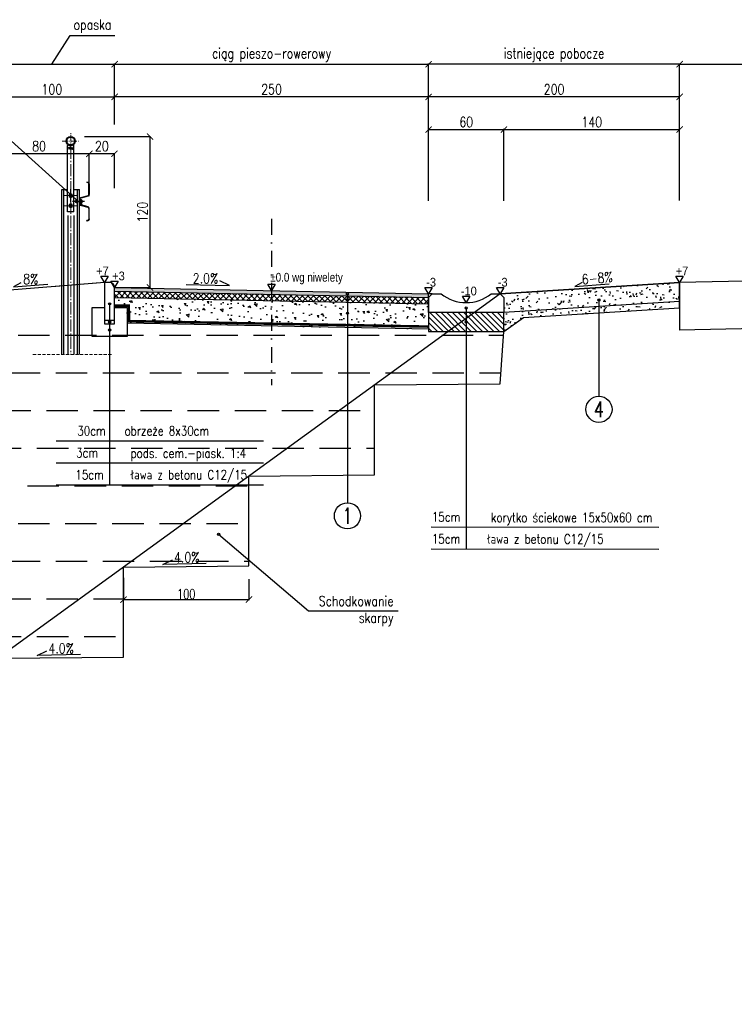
# Model space of a CAD drawing. Header units: metres. Extents: x 6562771 to 6588056, y 5578696 to 5586100.
# Tile 15 of 32: x 6571118 to 6571688, y 5580219 to 5581003. Entities that reach past the tile are written whole.
import ezdxf
from ezdxf.enums import TextEntityAlignment as Align

# ---------------------------------------------------------------- set-up
doc = ezdxf.new("R2010")
doc.units = ezdxf.units.M
for name, pattern in [('AM_DIN_G_W050', [13.75, 9.75, -1.5, 1, -1.5]), ('AM_DIN_G_W050x2', [6.875, 4.75, -0.875, 0.375, -0.875]), ('DASHDOT', [25.4, 12.7, -6.35, 0, -6.35]), ('DASHED', [0.75, 0.5, -0.25]), ('HIDDEN', [0.375, 0.25, -0.125])]:
    doc.linetypes.add(name, pattern=pattern)
for name, color, linetype in [('0_50', 3, 'Continuous'), ('pkonstr-0_25', 1, 'Continuous'), ('pkonstr-0_50', 3, 'Continuous'), ('pkonstr-0_70', 4, 'Continuous'), ('pkonstr-istn', 14, 'Continuous'), ('pkonstr-opisy', 2, 'Continuous'), ('pkonstr-wymiary', 1, 'Continuous')]:
    doc.layers.add(name, color=color, linetype=linetype)
doc.layers.add('AM_7', color=4, linetype='AM_DIN_G_W050', lineweight=15)
doc.styles.add('12mm', font='simplex.shx', dxfattribs={"width": 0.8, "height": 12})
doc.styles.add('7mm', font='simplex.shx', dxfattribs={"width": 0.75, "height": 7})
doc.styles.add('DIMTEXT', font='simplex.shx', dxfattribs={"width": 0.7})
doc.styles.add('Opisy', font='simplex.shx', dxfattribs={"width": 0.8})
doc.styles.add('STYLE1', font='arial.ttf')
doc.styles.add('wymiary', font='simplex.shx', dxfattribs={"width": 0.8})
doc.dimstyles.new('1000', dxfattribs={"dimtxt": 2, "dimasz": 1.5, "dimexe": 0.4, "dimexo": 1, "dimgap": 0.4, "dimtad": 1, "dimrnd": 0.01, "dimzin": 0, "dimdsep": 46, "dimtxsty": 'DIMTEXT', "dimblk": 'ARCHTICK', "dimcen": 0, "dimclrd": 256, "dimclre": 256, "dimclrt": 2, "dimadec": 5, "dimazin": 0, "dimtfac": 1, "dimtofl": 0, "dimtmove": 0, "dimatfit": 3, "dimfxl": 1, "dimtolj": 1, "dimtzin": 0, "dimlwd": -1, "dimlwe": -1, "dimarcsym": 0})
doc.dimstyles.new('ddd$0', dxfattribs={"dimtxt": 8, "dimasz": 5, "dimexe": 0.5, "dimexo": 1, "dimgap": 2, "dimtad": 1, "dimdec": 0, "dimzin": 0, "dimdsep": 46, "dimtxsty": 'wymiary', "dimblk": 'ARCHTICK', "dimcen": 0, "dimclrd": 256, "dimclre": 256, "dimclrt": 256, "dimadec": 0, "dimazin": 0, "dimtfac": 1, "dimtdec": 0, "dimtmove": 1, "dimatfit": 3, "dimldrblk": 'DOT', "dimfxl": 1, "dimtolj": 1, "dimtzin": 0, "dimlwd": -1, "dimlwe": -1, "dimarcsym": 0})

# ---------------------------------------------------------------- blocks, each defined once
blk = doc.blocks.new('_ArchTick')
at = {"color": 0, "linetype": 'ByBlock', "const_width": 0.15}
blk.add_lwpolyline([(-0.5, -0.5), (0.5, 0.5)], dxfattribs=at)
blk = doc.blocks.new('*D294')
at = {"layer": 'Defpoints', "color": 0, "transparency": 16777216}
for p in [(6571994.05, 5580968.4), (6571994.05, 5580967.39), (6571644.05, 5580924.39)]:
    blk.add_point(p, dxfattribs=at)
at = {"layer": 'pkonstr-wymiary', "transparency": 16777216}
for p, q in [((6571644.05, 5580925.39), (6571644.05, 5580967.89)), ((6571644.05, 5580967.39), (6571994.05, 5580967.39)), ((6571994.05, 5580967.4), (6571994.05, 5580966.89))]:
    blk.add_line(p, q, dxfattribs=at)
at = {"layer": 'pkonstr-wymiary', "transparency": 16777216, "xscale": 5, "yscale": 5, "zscale": 5, "rotation": 180}
blk.add_blockref('_ArchTick', (6571644.05, 5580967.39), dxfattribs=at)
at = {"layer": 'pkonstr-wymiary', "transparency": 16777216, "xscale": 5, "yscale": 5, "zscale": 5}
blk.add_blockref('_ArchTick', (6571994.05, 5580967.39), dxfattribs=at)
at = {"layer": 'pkonstr-wymiary', "transparency": 16777216, "insert": (6571819.05, 5580974.73), "char_height": 8, "attachment_point": 5, "style": 'wymiary'}
blk.add_mtext('\\A1;istniejąca jezdnia DK79', dxfattribs=at)
blk = doc.blocks.new('_Dot')
at = {"color": 0, "linetype": 'ByBlock', "lineweight": -2}
blk.add_line((-0.5, 0), (-1, 0), dxfattribs=at)
at = {"color": 0, "linetype": 'ByBlock', "const_width": 0.5}
blk.add_lwpolyline([(-0.25, 0, 1), (0.25, 0, 1)], format="xyb", close=True, dxfattribs=at)
blk = doc.blocks.new('*D295')
at = {"layer": 'Defpoints', "color": 0, "transparency": 16777216}
for p in [(6571444.04, 5580967.4), (6571644.04, 5580912.34), (6571444.04, 5580857.5)]:
    blk.add_point(p, dxfattribs=at)
at = {"layer": 'pkonstr-wymiary', "transparency": 16777216}
for p, q in [((6571444.04, 5580858.5), (6571444.04, 5580967.9)), ((6571644.04, 5580967.4), (6571444.04, 5580967.4)), ((6571644.04, 5580913.34), (6571644.04, 5580967.9))]:
    blk.add_line(p, q, dxfattribs=at)
at = {"layer": 'pkonstr-wymiary', "transparency": 16777216, "xscale": 5, "yscale": 5, "zscale": 5, "rotation": 180}
blk.add_blockref('_ArchTick', (6571444.04, 5580967.4), dxfattribs=at)
at = {"layer": 'pkonstr-wymiary', "transparency": 16777216, "xscale": 5, "yscale": 5, "zscale": 5}
blk.add_blockref('_ArchTick', (6571644.04, 5580967.4), dxfattribs=at)
at = {"layer": 'pkonstr-wymiary', "transparency": 16777216, "insert": (6571544.04, 5580974.74), "char_height": 8, "attachment_point": 5, "style": 'wymiary'}
blk.add_mtext('\\A1;istniejące pobocze', dxfattribs=at)
blk = doc.blocks.new('*D296')
at = {"layer": 'Defpoints', "color": 0, "transparency": 16777216}
for p in [(6571444.04, 5580967.4), (6571194.04, 5580918.39), (6571444.04, 5580877)]:
    blk.add_point(p, dxfattribs=at)
at = {"layer": 'pkonstr-wymiary', "transparency": 16777216}
for p, q in [((6571194.04, 5580919.39), (6571194.04, 5580967.9)), ((6571194.04, 5580967.4), (6571444.04, 5580967.4)), ((6571444.04, 5580878), (6571444.04, 5580967.9))]:
    blk.add_line(p, q, dxfattribs=at)
at = {"layer": 'pkonstr-wymiary', "transparency": 16777216, "xscale": 5, "yscale": 5, "zscale": 5, "rotation": 180}
blk.add_blockref('_ArchTick', (6571194.04, 5580967.4), dxfattribs=at)
at = {"layer": 'pkonstr-wymiary', "transparency": 16777216, "xscale": 5, "yscale": 5, "zscale": 5}
blk.add_blockref('_ArchTick', (6571444.04, 5580967.4), dxfattribs=at)
at = {"layer": 'pkonstr-wymiary', "transparency": 16777216, "insert": (6571319.04, 5580974.74), "char_height": 8, "attachment_point": 5, "style": 'wymiary'}
blk.add_mtext('\\A1;ciąg pieszo-rowerowy', dxfattribs=at)
blk = doc.blocks.new('*D297')
at = {"layer": 'Defpoints', "color": 0, "transparency": 16777216}
for p in [(6571194.04, 5580941.4), (6571194.04, 5580918.39), (6571444.04, 5580878.57)]:
    blk.add_point(p, dxfattribs=at)
at = {"layer": 'pkonstr-wymiary', "transparency": 16777216}
for p, q in [((6571194.04, 5580919.39), (6571194.04, 5580941.9)), ((6571444.04, 5580941.4), (6571194.04, 5580941.4)), ((6571444.04, 5580879.57), (6571444.04, 5580941.9))]:
    blk.add_line(p, q, dxfattribs=at)
at = {"layer": 'pkonstr-wymiary', "transparency": 16777216, "xscale": 5, "yscale": 5, "zscale": 5, "rotation": 180}
blk.add_blockref('_ArchTick', (6571194.04, 5580941.4), dxfattribs=at)
at = {"layer": 'pkonstr-wymiary', "transparency": 16777216, "xscale": 5, "yscale": 5, "zscale": 5}
blk.add_blockref('_ArchTick', (6571444.04, 5580941.4), dxfattribs=at)
at = {"layer": 'pkonstr-wymiary', "transparency": 16777216, "insert": (6571319.04, 5580947.4), "char_height": 8, "attachment_point": 5, "style": 'wymiary'}
blk.add_mtext('\\A1;250', dxfattribs=at)
blk = doc.blocks.new('*D298')
at = {"layer": 'Defpoints', "color": 0, "transparency": 16777216}
for p in [(6571444.04, 5580941.39), (6571444.04, 5580857.5), (6571644.05, 5580857.8)]:
    blk.add_point(p, dxfattribs=at)
at = {"layer": 'pkonstr-wymiary', "transparency": 16777216}
for p, q in [((6571444.04, 5580858.5), (6571444.04, 5580941.89)), ((6571644.05, 5580941.39), (6571444.04, 5580941.39)), ((6571644.05, 5580858.8), (6571644.05, 5580941.89))]:
    blk.add_line(p, q, dxfattribs=at)
at = {"layer": 'pkonstr-wymiary', "transparency": 16777216, "xscale": 5, "yscale": 5, "zscale": 5, "rotation": 180}
blk.add_blockref('_ArchTick', (6571444.04, 5580941.39), dxfattribs=at)
at = {"layer": 'pkonstr-wymiary', "transparency": 16777216, "xscale": 5, "yscale": 5, "zscale": 5}
blk.add_blockref('_ArchTick', (6571644.05, 5580941.39), dxfattribs=at)
at = {"layer": 'pkonstr-wymiary', "transparency": 16777216, "insert": (6571544.05, 5580947.39), "char_height": 8, "attachment_point": 5, "style": 'wymiary'}
blk.add_mtext('\\A1;200', dxfattribs=at)
blk = doc.blocks.new('*D299')
at = {"layer": 'Defpoints', "color": 0, "transparency": 16777216}
for p in [(6571194.04, 5580941.4), (6571094.04, 5580916.55), (6571194.04, 5580918.39)]:
    blk.add_point(p, dxfattribs=at)
at = {"layer": 'pkonstr-wymiary', "transparency": 16777216}
for p, q in [((6571094.04, 5580917.55), (6571094.04, 5580941.9)), ((6571094.04, 5580941.4), (6571194.04, 5580941.4)), ((6571194.04, 5580919.39), (6571194.04, 5580941.9))]:
    blk.add_line(p, q, dxfattribs=at)
at = {"layer": 'pkonstr-wymiary', "transparency": 16777216, "xscale": 5, "yscale": 5, "zscale": 5, "rotation": 180}
blk.add_blockref('_ArchTick', (6571094.04, 5580941.4), dxfattribs=at)
at = {"layer": 'pkonstr-wymiary', "transparency": 16777216, "xscale": 5, "yscale": 5, "zscale": 5}
blk.add_blockref('_ArchTick', (6571194.04, 5580941.4), dxfattribs=at)
at = {"layer": 'pkonstr-wymiary', "transparency": 16777216, "insert": (6571144.04, 5580947.4), "char_height": 8, "attachment_point": 5, "style": 'wymiary'}
blk.add_mtext('\\A1;100', dxfattribs=at)
blk = doc.blocks.new('*D300')
at = {"layer": 'Defpoints', "color": 0, "transparency": 16777216}
for p in [(6571194.04, 5580967.4), (6571094.04, 5580916.55), (6571194.04, 5580918.39)]:
    blk.add_point(p, dxfattribs=at)
at = {"layer": 'pkonstr-wymiary', "transparency": 16777216}
for p, q in [((6571144.04, 5580967.4), (6571158.72, 5580990.27)), ((6571158.72, 5580990.27), (6571194.11, 5580990.27)), ((6571094.04, 5580917.55), (6571094.04, 5580967.9)), ((6571094.04, 5580967.4), (6571194.04, 5580967.4)), ((6571194.04, 5580919.39), (6571194.04, 5580967.9))]:
    blk.add_line(p, q, dxfattribs=at)
at = {"layer": 'pkonstr-wymiary', "transparency": 16777216, "xscale": 5, "yscale": 5, "zscale": 5, "rotation": 180}
blk.add_blockref('_ArchTick', (6571094.04, 5580967.4), dxfattribs=at)
at = {"layer": 'pkonstr-wymiary', "transparency": 16777216, "xscale": 5, "yscale": 5, "zscale": 5}
blk.add_blockref('_ArchTick', (6571194.04, 5580967.4), dxfattribs=at)
at = {"layer": 'pkonstr-wymiary', "transparency": 16777216, "insert": (6571176.42, 5580997.6), "char_height": 8, "attachment_point": 5, "style": 'wymiary'}
blk.add_mtext('\\A1;opaska', dxfattribs=at)
blk = doc.blocks.new('*D303')
at = {"layer": 'Defpoints', "color": 0, "transparency": 16777216}
for p in [(6571504.04, 5580915.37), (6571444.04, 5580857.5), (6571504.04, 5580857.8)]:
    blk.add_point(p, dxfattribs=at)
at = {"layer": 'pkonstr-wymiary', "transparency": 16777216}
for p, q in [((6571444.04, 5580858.5), (6571444.04, 5580915.87)), ((6571444.04, 5580915.37), (6571504.04, 5580915.37)), ((6571504.04, 5580858.8), (6571504.04, 5580915.87))]:
    blk.add_line(p, q, dxfattribs=at)
at = {"layer": 'pkonstr-wymiary', "transparency": 16777216, "xscale": 5, "yscale": 5, "zscale": 5, "rotation": 180}
blk.add_blockref('_ArchTick', (6571444.04, 5580915.37), dxfattribs=at)
at = {"layer": 'pkonstr-wymiary', "transparency": 16777216, "xscale": 5, "yscale": 5, "zscale": 5}
blk.add_blockref('_ArchTick', (6571504.04, 5580915.37), dxfattribs=at)
at = {"layer": 'pkonstr-wymiary', "transparency": 16777216, "insert": (6571474.04, 5580921.37), "char_height": 8, "attachment_point": 5, "style": 'wymiary'}
blk.add_mtext('\\A1;60', dxfattribs=at)
blk = doc.blocks.new('*D304')
at = {"layer": 'Defpoints', "color": 0, "transparency": 16777216}
for p in [(6571644.05, 5580915.37), (6571504.04, 5580857.5), (6571644.05, 5580857.8)]:
    blk.add_point(p, dxfattribs=at)
at = {"layer": 'pkonstr-wymiary', "transparency": 16777216}
for p, q in [((6571504.04, 5580858.5), (6571504.04, 5580915.87)), ((6571504.04, 5580915.37), (6571644.05, 5580915.37)), ((6571644.05, 5580858.8), (6571644.05, 5580915.87))]:
    blk.add_line(p, q, dxfattribs=at)
at = {"layer": 'pkonstr-wymiary', "transparency": 16777216, "xscale": 5, "yscale": 5, "zscale": 5, "rotation": 180}
blk.add_blockref('_ArchTick', (6571504.04, 5580915.37), dxfattribs=at)
at = {"layer": 'pkonstr-wymiary', "transparency": 16777216, "xscale": 5, "yscale": 5, "zscale": 5}
blk.add_blockref('_ArchTick', (6571644.05, 5580915.37), dxfattribs=at)
at = {"layer": 'pkonstr-wymiary', "transparency": 16777216, "insert": (6571574.05, 5580921.37), "char_height": 8, "attachment_point": 5, "style": 'wymiary'}
blk.add_mtext('\\A1;140', dxfattribs=at)
blk = doc.blocks.new('*D307')
at = {"layer": 'Defpoints', "color": 0, "transparency": 16777216}
for p in [(6571201.04, 5580559.2), (6571301.04, 5580558.19), (6571301.04, 5580540.97)]:
    blk.add_point(p, dxfattribs=at)
at = {"layer": 'pkonstr-wymiary', "transparency": 16777216}
for p, q in [((6571201.04, 5580558.2), (6571201.04, 5580540.47)), ((6571301.04, 5580557.19), (6571301.04, 5580540.47)), ((6571201.04, 5580540.97), (6571301.04, 5580540.97))]:
    blk.add_line(p, q, dxfattribs=at)
at = {"layer": 'pkonstr-wymiary', "transparency": 16777216, "xscale": 5, "yscale": 5, "zscale": 5, "rotation": 180}
blk.add_blockref('_ArchTick', (6571201.04, 5580540.97), dxfattribs=at)
at = {"layer": 'pkonstr-wymiary', "transparency": 16777216, "xscale": 5, "yscale": 5, "zscale": 5}
blk.add_blockref('_ArchTick', (6571301.04, 5580540.97), dxfattribs=at)
at = {"layer": 'pkonstr-wymiary', "color": 1, "transparency": 16777216, "insert": (6571251.04, 5580545.37), "char_height": 8, "attachment_point": 5, "style": 'DIMTEXT'}
blk.add_mtext('\\A1;100', dxfattribs=at)
blk = doc.blocks.new('*U101', base_point=(445.5, 577))
at = {"color": 0, "linetype": 'ByBlock'}
for centre in [(437.4, 578.5), (440.1, 578.5), (442.8, 578.5), (445.5, 578.5), (448.3, 578.5), (451, 578.5), (453.7, 578.5), (456.5, 578.5), (459.2, 578.5), (461.9, 578.5), (464.6, 578.5), (467.4, 578.5)]:
    blk.add_arc(centre, 1.88, 306.94291, 53.05709, dxfattribs=at)
blk = doc.blocks.new('*U102', base_point=(438.4, 572.6))
at = {"color": 0, "linetype": 'ByBlock'}
for centre in [(436.9, 570.5), (436.9, 567.9), (437, 575.9), (436.9, 573.2)]:
    blk.add_arc(centre, 1.88, 36.19623, 142.31041, dxfattribs=at)
blk = doc.blocks.new('*U103', base_point=(468.6, 573.6))
at = {"color": 0, "linetype": 'ByBlock'}
for centre in [(470, 578.1), (470, 575.5), (470, 572.8), (470, 570.1)]:
    blk.add_arc(centre, 1.88, 216.94291, 323.05709, dxfattribs=at)
blk = doc.blocks.new('*U104', base_point=(462.7, 568.9))
at = {"color": 0, "linetype": 'ByBlock'}
for centre in [(437.4, 567.5), (440.1, 567.5), (442.8, 567.5), (445.5, 567.5), (448.3, 567.5), (451, 567.5), (453.7, 567.5), (456.5, 567.5), (459.2, 567.5), (461.9, 567.5), (464.6, 567.5), (467.4, 567.5)]:
    blk.add_arc(centre, 1.88, 306.94063, 53.05481, dxfattribs=at)
blk = doc.blocks.new('*U106', base_point=(-3685.7, 1897))
at = {"color": 0, "linetype": 'ByBlock', "lineweight": -2}
for centre, start, end in [((-3713.4, 1901.7), 273.52301, 19.63719), ((-3710.1, 1899.6), 279.59936, 25.71354), ((-3706.5, 1897.8), 285.6757, 31.78988), ((-3702.9, 1896.4), 291.75205, 37.86623), ((-3699.1, 1895.5), 297.82839, 43.94257), ((-3695.2, 1894.9), 303.90474, 50.01892), ((-3691.3, 1894.7), 309.98108, 56.09526), ((-3687.4, 1895), 316.05743, 62.17161), ((-3683.5, 1895.7), 322.13377, 68.24795), ((-3679.7, 1896.7), 328.21012, 74.3243), ((-3676.1, 1898.2), 334.28646, 80.40064), ((-3672.6, 1900.1), 340.36281, 86.47699)]:
    blk.add_arc(centre, 2.5, start, end, dxfattribs=at)
blk = doc.blocks.new('jkghjkgdh')
at = {"layer": 'AM_7', "linetype": 'AM_DIN_G_W050x2'}
for p, q in [((6566069.88, 5584441.96), (6566069.88, 5584455.32)), ((6566063.2, 5584448.64), (6566076.57, 5584448.64)), ((6566064.69, 5584405.14), (6566075.07, 5584405.14)), ((6566069.88, 5584391.95), (6566069.88, 5584402.33)), ((6566064.69, 5584397.14), (6566075.07, 5584397.14))]:
    blk.add_line(p, q, dxfattribs=at)
at = {"layer": 'AM_7'}
blk.add_line((6566069.88, 5584444.09), (6566069.88, 5584278.59), dxfattribs=at)
at = {"layer": 'AM_7', "linetype": 'HIDDEN', "ltscale": 10, "flags": 128}
blk.add_lwpolyline([(6566039.84, 5584278.59), (6566102.96, 5584278.59)], dxfattribs=at)
at = {"layer": 'pkonstr-0_50', "color": 2}
for p, q in [((6566067.94, 5584445.73), (6566067.38, 5584445.18)), ((6566067.38, 5584392.14), (6566067.38, 5584445.18)), ((6566068.38, 5584443.14), (6566068.38, 5584442.34)), ((6566070.61, 5584443.14), (6566068.38, 5584443.14)), ((6566069.15, 5584442.34), (6566068.38, 5584442.34)), ((6566069.15, 5584442.34), (6566071.38, 5584442.34)), ((6566070.61, 5584443.14), (6566071.38, 5584443.14)), ((6566071.38, 5584443.14), (6566071.38, 5584442.34)), ((6566071.83, 5584445.73), (6566072.38, 5584445.18)), ((6566072.38, 5584392.14), (6566072.38, 5584445.18)), ((6566062.88, 5584278.59), (6566062.88, 5584410.14)), ((6566062.88, 5584410.14), (6566067.38, 5584410.14)), ((6566064.38, 5584278.59), (6566064.38, 5584410.14)), ((6566069.88, 5584399.95), (6566069.88, 5584410.33)), ((6566072.38, 5584410.14), (6566076.88, 5584410.14)), ((6566075.38, 5584278.59), (6566075.38, 5584410.14)), ((6566076.88, 5584278.59), (6566076.88, 5584410.14)), ((6566082.79, 5584415.94), (6566082.68, 5584415.66)), ((6566083.79, 5584415.25), (6566082.68, 5584415.66)), ((6566083.9, 5584415.53), (6566082.79, 5584415.94)), ((6566084.38, 5584405.94), (6566084.38, 5584414.4)), ((6566084.68, 5584414.4), (6566084.68, 5584405.94)), ((6566069.88, 5584406.53), (6566068.68, 5584405.83)), ((6566068.68, 5584405.83), (6566068.68, 5584404.45)), ((6566068.68, 5584404.45), (6566069.88, 5584403.75)), ((6566071.08, 5584405.83), (6566069.88, 5584406.53)), ((6566069.88, 5584403.75), (6566071.08, 5584404.45)), ((6566071.08, 5584404.45), (6566071.08, 5584405.83)), ((6566076.88, 5584402.32), (6566076.88, 5584398.56)), ((6566077.18, 5584402.32), (6566077.18, 5584398.56)), ((6566083.69, 5584405.07), (6566077.77, 5584403.48)), ((6566083.76, 5584404.78), (6566077.85, 5584403.19)), ((6566069.88, 5584398.53), (6566068.68, 5584397.83)), ((6566068.68, 5584397.83), (6566068.68, 5584396.45)), ((6566068.68, 5584396.45), (6566069.88, 5584395.75)), ((6566071.08, 5584397.83), (6566069.88, 5584398.53)), ((6566069.88, 5584395.75), (6566071.08, 5584396.45)), ((6566071.08, 5584396.45), (6566071.08, 5584397.83)), ((6566080.77, 5584400.44), (6566071.36, 5584400.44)), ((6566073.68, 5584401.09), (6566073.8, 5584401.2)), ((6566073.68, 5584401.09), (6566073.68, 5584399.79)), ((6566074.7, 5584401.09), (6566073.68, 5584401.09)), ((6566074.7, 5584399.79), (6566073.68, 5584399.79)), ((6566073.68, 5584399.79), (6566073.8, 5584399.67)), ((6566073.8, 5584401.2), (6566073.8, 5584399.67)), ((6566074.7, 5584401.2), (6566073.8, 5584401.2)), ((6566074.7, 5584399.67), (6566073.8, 5584399.67)), ((6566074.2, 5584400.44), (6566076.98, 5584400.44)), ((6566074.85, 5584401.83), (6566074.7, 5584401.56)), ((6566074.7, 5584399.31), (6566074.7, 5584401.56)), ((6566074.85, 5584399.05), (6566074.7, 5584399.31)), ((6566074.85, 5584401.83), (6566075.38, 5584401.83)), ((6566074.85, 5584401.13), (6566075.38, 5584401.13)), ((6566074.85, 5584399.75), (6566075.38, 5584399.75)), ((6566074.85, 5584399.05), (6566075.38, 5584399.05)), ((6566076.78, 5584400.44), (6566078.18, 5584400.44)), ((6566077.68, 5584401.56), (6566077.68, 5584399.32)), ((6566077.76, 5584401.56), (6566077.68, 5584401.56)), ((6566077.76, 5584399.32), (6566077.68, 5584399.32)), ((6566077.76, 5584399.05), (6566077.76, 5584401.83)), ((6566078.58, 5584401.83), (6566077.76, 5584401.83)), ((6566078.58, 5584401.13), (6566077.76, 5584401.13)), ((6566078.58, 5584399.75), (6566077.76, 5584399.75)), ((6566078.58, 5584399.05), (6566077.76, 5584399.05)), ((6566083.69, 5584395.81), (6566077.77, 5584397.4)), ((6566083.76, 5584396.1), (6566077.85, 5584397.69)), ((6566078.58, 5584401.83), (6566078.68, 5584401.64)), ((6566078.58, 5584399.05), (6566078.68, 5584399.24)), ((6566078.68, 5584401.64), (6566078.68, 5584399.24)), ((6566084.38, 5584394.94), (6566084.38, 5584386.48)), ((6566084.68, 5584386.48), (6566084.68, 5584394.94)), ((6566072.38, 5584392.14), (6566067.38, 5584392.14)), ((6566067.5, 5584389.36), (6566067.5, 5584278.59)), ((6566072.27, 5584389.42), (6566072.27, 5584278.59)), ((6566083.79, 5584385.63), (6566082.68, 5584385.22)), ((6566082.79, 5584384.94), (6566082.68, 5584385.22)), ((6566083.9, 5584385.35), (6566082.79, 5584384.94))]:
    blk.add_line(p, q, dxfattribs=at)
blk.add_lwpolyline([(6566077.68, 5584398.44), (6566077.18, 5584398.44), (6566077.18, 5584402.44), (6566077.68, 5584402.44)], close=True, dxfattribs=at)
for centre, radius in [((6566069.88, 5584448.64), 3.5), ((6566069.88, 5584448.64), 3.1), ((6566069.88, 5584405.14), 1.12), ((6566069.88, 5584405.14), 0.692), ((6566069.88, 5584397.14), 1.12), ((6566069.88, 5584397.14), 0.692)]:
    blk.add_circle(centre, radius, dxfattribs=at)
for centre, radius, start, end in [((6566069.88, 5584448.64), 3.5, 236.5801, 303.4199), ((6566083.48, 5584414.4), 0.9, 0, 69.74965), ((6566083.48, 5584414.4), 1.2, 0, 69.74965), ((6566078.08, 5584402.32), 1.2, 105.01975, 180), ((6566078.08, 5584402.32), 0.9, 105.01975, 180), ((6566083.48, 5584405.94), 0.9, 283.13402, 0), ((6566083.48, 5584405.94), 1.2, 283.13402, 0), ((6566075.36, 5584401.48), 0.613, 154.43847, 214.43847), ((6566077.04, 5584400.44), 2.29, 162.38303, 197.61697), ((6566075.36, 5584399.4), 0.613, 145.56153, 205.56153), ((6566078.08, 5584398.56), 1.2, 180, 254.98025), ((6566078.08, 5584398.56), 0.9, 180, 254.98025), ((6566078.07, 5584401.48), 0.612, 325.55313, 25.55313), ((6566076.39, 5584400.44), 2.29, 342.38753, 17.61247), ((6566078.07, 5584399.4), 0.612, 334.44687, 34.44687), ((6566083.48, 5584394.94), 0.9, 0, 76.86598), ((6566083.48, 5584394.94), 1.2, 0, 76.86598), ((6566083.48, 5584386.48), 0.9, 290.25035, 0), ((6566083.48, 5584386.48), 1.2, 290.25035, 0)]:
    blk.add_arc(centre, radius, start, end, dxfattribs=at)
for p in [(6566084.68, 5584414.4), (6566084.68, 5584386.48)]:
    blk.add_point(p, dxfattribs=at)
for points in [[(6566067.94, 5584445.73), (6566067.57, 5584446.02), (6566067.38, 5584445.18)], [(6566071.83, 5584445.73), (6566072.2, 5584446.02), (6566072.38, 5584445.18)]]:
    blk.add_solid(points, dxfattribs=at)
at = {"layer": 'pkonstr-0_50', "color": 2, "xscale": 0.1, "yscale": 0.1, "zscale": 0.1}
for name, p in [('*U106', (6566070.49, 5584445.17)), ('*U102', (6566068.37, 5584442.7)), ('*U101', (6566069.08, 5584443.14)), ('*U104', (6566070.8, 5584442.33)), ('*U103', (6566071.39, 5584442.8))]:
    blk.add_blockref(name, p, dxfattribs=at)
blk = doc.blocks.new('*D336')
at = {"layer": 'Defpoints', "color": 0, "transparency": 16777216}
for p in [(6571093.84, 5580896.09), (6571173.84, 5580867.74), (6571093.84, 5580861.42)]:
    blk.add_point(p, dxfattribs=at)
at = {"layer": 'pkonstr-wymiary', "transparency": 16777216}
for p, q in [((6571093.84, 5580862.42), (6571093.84, 5580896.59)), ((6571173.84, 5580868.74), (6571173.84, 5580896.59)), ((6571173.84, 5580896.09), (6571093.84, 5580896.09))]:
    blk.add_line(p, q, dxfattribs=at)
at = {"layer": 'pkonstr-wymiary', "transparency": 16777216, "xscale": 5, "yscale": 5, "zscale": 5, "rotation": 180}
blk.add_blockref('_ArchTick', (6571093.84, 5580896.09), dxfattribs=at)
at = {"layer": 'pkonstr-wymiary', "transparency": 16777216, "xscale": 5, "yscale": 5, "zscale": 5}
blk.add_blockref('_ArchTick', (6571173.84, 5580896.09), dxfattribs=at)
at = {"layer": 'pkonstr-wymiary', "transparency": 16777216, "insert": (6571133.84, 5580902.09), "char_height": 8, "attachment_point": 5, "style": 'wymiary'}
blk.add_mtext('\\A1;80', dxfattribs=at)
blk = doc.blocks.new('*D335')
at = {"layer": 'Defpoints', "color": 0, "transparency": 16777216}
for p in [(6571169.04, 5580909.71), (6571222.22, 5580909.71), (6571194.04, 5580789.51)]:
    blk.add_point(p, dxfattribs=at)
at = {"layer": 'pkonstr-wymiary', "transparency": 16777216}
for p, q in [((6571170.04, 5580909.71), (6571222.72, 5580909.71)), ((6571222.22, 5580789.51), (6571222.22, 5580909.71)), ((6571195.04, 5580789.51), (6571222.72, 5580789.51))]:
    blk.add_line(p, q, dxfattribs=at)
at = {"layer": 'pkonstr-wymiary', "transparency": 16777216, "xscale": 5, "yscale": 5, "zscale": 5}
for p, rotation in [((6571222.22, 5580909.71), 90), ((6571222.22, 5580789.51), 270)]:
    blk.add_blockref('_ArchTick', p, dxfattribs=dict(at, rotation=rotation))
at = {"layer": 'pkonstr-wymiary', "transparency": 16777216, "insert": (6571216.22, 5580849.61), "char_height": 8, "attachment_point": 5, "rotation": 90, "style": 'wymiary'}
blk.add_mtext('\\A1;120', dxfattribs=at)
blk = doc.blocks.new('*D341')
at = {"layer": 'Defpoints', "color": 0, "transparency": 16777216}
for p in [(6571173.84, 5580896.09), (6571193.84, 5580867.74), (6571173.84, 5580861.42)]:
    blk.add_point(p, dxfattribs=at)
at = {"layer": 'pkonstr-wymiary', "transparency": 16777216}
for p, q in [((6571173.84, 5580862.42), (6571173.84, 5580896.59)), ((6571193.84, 5580868.74), (6571193.84, 5580896.59)), ((6571193.84, 5580896.09), (6571173.84, 5580896.09))]:
    blk.add_line(p, q, dxfattribs=at)
at = {"layer": 'pkonstr-wymiary', "transparency": 16777216, "xscale": 5, "yscale": 5, "zscale": 5, "rotation": 180}
blk.add_blockref('_ArchTick', (6571173.84, 5580896.09), dxfattribs=at)
at = {"layer": 'pkonstr-wymiary', "transparency": 16777216, "xscale": 5, "yscale": 5, "zscale": 5}
blk.add_blockref('_ArchTick', (6571193.84, 5580896.09), dxfattribs=at)
at = {"layer": 'pkonstr-wymiary', "transparency": 16777216, "insert": (6571183.84, 5580902.09), "char_height": 8, "attachment_point": 5, "style": 'wymiary'}
blk.add_mtext('\\A1;20', dxfattribs=at)

msp = doc.modelspace()

# ---------------------------------------------------------------- hatches: boundary and pattern name
at = {"layer": 'pkonstr-0_50'}
h = msp.add_hatch(color=252, dxfattribs=at)
h.dxf.hatch_style = 1
h.paths.add_polyline_path([(6571194.04, 5580786.51), (6571194.04, 5580789.51), (6571444.04, 5580784.51), (6571444.04, 5580781.51)])
h = msp.add_hatch(dxfattribs=at)
h.set_pattern_fill('AR-CONC', color=252, scale=0.1, angle=180)
h.set_pattern_definition([(230, (2533.69, 0), (-18.2184669, 1.593908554), [1.905, -20.955]), (175, (2533.69, 0), (3.524282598, -19.10566429), [1.524, -16.764]), (280.451, (2532.172, 0.133), (-14.694250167, -17.511668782), [1.619, -17.809]), (226.1842, (2533.69, -5.08), (-27.10790409, 4.204232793), [2.8575, -31.4325]), (276.6356, (2531.43, -4.73), (-23.74042345, -24.74255559), [2.4285, -26.7135]), (171.184, (2533.69, -5.08), (-23.74046058, -24.74251179), [2.286, -25.146]), (201, (2531.15, -3.81), (-15.161487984, 10.226551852), [1.905, -20.955]), (146, (2531.15, -3.81), (-6.180202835, -18.418796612), [1.524, -16.764]), (251.4514, (2529.887, -2.958), (-21.341649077, -8.19228577), [1.619, -17.809]), (217.5, (2533.69, 0), (-0.308860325, -8.4555038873), [0, -16.5608, 0, -17.018, 0, -16.8275]), (187.5, (2533.69, 0), (-6.681966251, -10.018057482), [0, -9.7028, 0, -16.1798, 0, -6.4135]), (147.5, (2539.3545, 0), (-13.5590595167, 0.572874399), [0, -6.35, 0, -19.812, 0, -26.289]), (137.5, (2541.894, 0), (-14.812918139, -2.542649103), [0, -8.255, 0, -13.1572, 0, -18.669])])
h.paths.add_polyline_path([(6571644.05, 5580793.51), (6571501.04, 5580784.51), (6571504.04, 5580781.51), (6571504.04, 5580769.51), (6571579.75, 5580774.36), (6571579.74, 5580778.75, -0.414404), (6571578.87, 5580779.62, -1), (6571580.61, 5580779.62, -0.414023), (6571579.74, 5580778.75), (6571579.75, 5580774.36), (6571644.05, 5580778.48)])
h.paths.add_polyline_path([(6571579.75, 5580774.36), (6571504.04, 5580769.51), (6571504.04, 5580754.51), (6571519.81, 5580765.65), (6571579.75, 5580769.42)])
h.paths.add_polyline_path([(6571644.05, 5580773.47), (6571644.05, 5580778.48), (6571579.75, 5580774.36), (6571579.75, 5580769.42)])
h = msp.add_hatch(dxfattribs=at)
h.set_pattern_fill('ANSI37', color=252, angle=180)
h.set_pattern_definition([(315, (13147697.3403, 1915.45), (-2.2450640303, -2.2450640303), []), (225, (13147697.3403, 1915.45), (-2.2450640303, 2.2450640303), [])])
h.paths.add_polyline_path([(6571444.04, 5580781.51), (6571444.04, 5580776.5), (6571194.04, 5580781.5), (6571194.04, 5580786.51)])
h = msp.add_hatch(dxfattribs=at)
h.set_pattern_fill('AR-CONC', color=252, scale=0.1, angle=180)
h.set_pattern_definition([(310, (6795476.866, 5139295.178), (18.2184669, 1.59390855), [1.905, -20.955]), (5, (6795476.866, 5139295.178), (-3.52434214, -19.1056845), [1.524, -16.7640584]), (259.5485553, (6795478.384, 5139295.311), (14.6941247, -17.5117752), [1.6190009, -17.80902446]), (313.8158, (6795476.866, 5139290.098), (27.1079041, 4.2042328), [2.8575, -31.4325]), (263.3644424, (6795479.125, 5139290.448), (23.7404134, -24.7426125), [2.4285023, -26.7135608]), (8.815849, (6795476.866, 5139290.098), (23.7404134, -24.7426125), [2.2859967, -25.1459732]), (339, (6795479.406, 5139291.368), (15.16143913, 10.2265198), [1.905, -20.955]), (34, (6795479.406, 5139291.368), (6.1802028, -18.4187966), [1.524, -16.764]), (288.548555, (6795480.67, 5139292.22), (21.3416419, -8.1922769), [1.6190009, -17.80899376]), (322.5, (6795476.866, 5139295.178), (0.308860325, -8.45550389), [0, -16.5608, 0, -17.018, 0, -16.8275]), (352.5, (6795476.866, 5139295.178), (6.68196625, -10.01805748), [0, -9.7028, 0, -16.1798, 0, -6.4135]), (32.5, (6795471.2015, 5139295.178), (13.55905952, 0.5728744), [0, -6.35, 0, -19.812, 0, -26.289]), (42.5, (6795468.662, 5139295.178), (14.81291814, -2.5426491), [0, -8.255, 0, -13.1572, 0, -18.669])])
h.paths.add_polyline_path([(6571444.04, 5580764.51), (6571434.04, 5580764.51), (6571434.04, 5580756.7), (6571204.04, 5580761.3), (6571204.04, 5580773.51), (6571194.04, 5580773.51), (6571194.04, 5580781.5), (6571444.04, 5580776.5)])
h = msp.add_hatch(dxfattribs=at)
h.set_pattern_fill('ANSI31', color=252, angle=180)
h.set_pattern_definition([(315, (13143624.888, -5984.3434), (-2.2450640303, -2.2450640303), [])])
h.paths.add_polyline_path([(6571504.04, 5580769.51), (6571444.04, 5580769.51), (6571444.04, 5580754.51), (6571504.04, 5580754.51)])

# ---------------------------------------------------------------- linework, layer by layer
at = {"layer": '0_50', "color": 7, "linetype": 'HIDDEN', "ltscale": 100}
for points in [[(6571042.15, 5580751.67), (6571503.84, 5580751.67)], [(6570997.16, 5580721.67), (6571501.04, 5580721.67)], [(6570952.16, 5580691.67), (6571401.04, 5580691.67)], [(6570907.16, 5580661.67), (6571401.04, 5580661.67)], [(6570862.16, 5580631.67), (6571301.04, 5580631.67)], [(6570817.16, 5580601.67), (6571301.04, 5580601.67)], [(6570772.17, 5580571.67), (6571301.04, 5580571.67)], [(6570727.17, 5580541.67), (6571201.04, 5580541.67)], [(6570682.17, 5580511.67), (6571201.04, 5580511.67)]]:
    msp.add_lwpolyline(points, dxfattribs=at)
at = {"layer": 'pkonstr-0_25', "linetype": 'Continuous'}
for p, q in [((6571379.45, 5580784.36), (6571379.55, 5580618.09)), ((6571579.74, 5580779.62), (6571579.79, 5580702.92)), ((6571190.04, 5580776.51), (6571190.04, 5580632.13)), ((6571473.97, 5580773.19), (6571473.94, 5580581.02)), ((6571312.5, 5580667.13), (6571147.41, 5580667.13)), ((6571312.5, 5580649.63), (6571147.41, 5580649.63)), ((6571627.55, 5580598.41), (6571446.14, 5580598.54))]:
    msp.add_line(p, q, dxfattribs=at)
at = {"layer": 'pkonstr-0_25'}
for points in [[(6571251.08, 5580791.85), (6571285.44, 5580791.17), (6571277.86, 5580794.79)], [(6571119.38, 5580793.23), (6571113.5, 5580789.97), (6571140.91, 5580792.17)], [(6571566.38, 5580793.52), (6571560.5, 5580790.26), (6571587.91, 5580792.46)], [(6571266.82, 5580569.7), (6571232.46, 5580569.02), (6571240.04, 5580572.64)], [(6571166.82, 5580497.14), (6571132.46, 5580496.45), (6571140.04, 5580500.07)]]:
    msp.add_lwpolyline(points, dxfattribs=at)
at = {"layer": 'pkonstr-0_25', "linetype": 'Continuous'}
for centre in [(6571579.76, 5580692.5), (6571379.47, 5580607.67)]:
    msp.add_circle(centre, 10.42, dxfattribs=at)
at = {"layer": 'pkonstr-0_50'}
for p, q in [((6571186.04, 5580793.51), (6571093.84, 5580786.13)), ((6571186.04, 5580793.51), (6571144.04, 5580790.15)), ((6571194.04, 5580789.51), (6571444.04, 5580784.51)), ((6571501.04, 5580784.51), (6571644.05, 5580793.51)), ((6571194.04, 5580786.51), (6571444.04, 5580781.51)), ((6571194.04, 5580781.5), (6571444.04, 5580776.5)), ((6571204.04, 5580761.3), (6571444.04, 5580756.5))]:
    msp.add_line(p, q, dxfattribs=at)
for points in [[(6571186.04, 5580763.51), (6571194.04, 5580763.51), (6571194.04, 5580789.51, 0.414214), (6571190.04, 5580793.51), (6571186.04, 5580793.51)], [(6571504.04, 5580769.51), (6571444.04, 5580769.51), (6571444.04, 5580781.51), (6571447.04, 5580784.51), (6571454.04, 5580784.51, 0.35), (6571494.04, 5580784.51), (6571501.04, 5580784.51), (6571504.04, 5580781.51)]]:
    msp.add_lwpolyline(points, format="xyb", close=True, dxfattribs=at)
at = {"layer": 'pkonstr-0_50', "flags": 128}
msp.add_lwpolyline([(6571504.04, 5580754.51), (6571519.81, 5580765.65), (6571644.05, 5580773.47), (6571644.05, 5580793.51)], dxfattribs=at)
at = {"layer": 'pkonstr-0_50'}
for points in [[(6571444.04, 5580781.51), (6571444.04, 5580784.51)], [(6571447.04, 5580784.51), (6571444.04, 5580784.51)], [(6571444.04, 5580754.51), (6571504.04, 5580754.51), (6571504.04, 5580769.51)], [(6571444.04, 5580769.51), (6571444.04, 5580754.51)], [(6570801.04, 5580276.53), (6570801.04, 5580276.54), (6570901.04, 5580277.54), (6570901.04, 5580349.1), (6571001.04, 5580350.1), (6571001.04, 5580421.67), (6571001.04, 5580421.67), (6571001.04, 5580421.67), (6571001.04, 5580421.67), (6571001.04, 5580421.67), (6571101.04, 5580422.67), (6571101.04, 5580494.23), (6571201.04, 5580495.23), (6571201.04, 5580566.8), (6571301.04, 5580567.8), (6571301.04, 5580639.37), (6571401.04, 5580640.37), (6571401.04, 5580711.94), (6571501.04, 5580712.94), (6571504.04, 5580754.51)]]:
    msp.add_lwpolyline(points, dxfattribs=at)
at = {"layer": 'pkonstr-0_50', "color": 252, "flags": 128}
msp.add_lwpolyline([(6571444.04, 5580781.51), (6571444.04, 5580766.48)], dxfattribs=at)
at = {"layer": 'pkonstr-0_50', "flags": 128}
msp.add_lwpolyline([(6571186.04, 5580760.51), (6571194.04, 5580760.51), (6571194.04, 5580773.51), (6571204.04, 5580773.51), (6571204.04, 5580750.51), (6571176.04, 5580750.51), (6571176.04, 5580773.51), (6571186.04, 5580773.51), (6571186.04, 5580760.51)], close=True, dxfattribs=at)
at = {"layer": 'pkonstr-0_50', "color": 180, "linetype": 'DASHED', "ltscale": 15, "true_color": 0x3326ed, "flags": 128}
msp.add_lwpolyline([(6571444.04, 5580758.4, 2, 2, 0), (6571444.04, 5580758.4, 2, 2, 0), (6571444.04, 5580758.4, 2, 2, 0), (6571205.43, 5580762.77, 2, 2, 0), (6571205.43, 5580762.77, 2, 2, 0), (6571205.43, 5580762.77, 2, 2, 0), (6571205.43, 5580762.77, 2, 2, 0), (6571205.39, 5580775.15, 2, 2, 0), (6571193.93, 5580775.07, 0, 0, 0)], format="xyseb", dxfattribs=at)
at = {"layer": 'pkonstr-0_70', "color": 4}
for centre in [(6571379.45, 5580784.36), (6571379.46, 5580779.97), (6571579.74, 5580779.62), (6571190.04, 5580776.51), (6571473.97, 5580773.19), (6571379.46, 5580769.04), (6571190.04, 5580762.1), (6571190.04, 5580755.7), (6571379.46, 5580759.54), (6571473.97, 5580762.03), (6571276.83, 5580592.97)]:
    msp.add_circle(centre, 0.869, dxfattribs=at)
at = {"layer": 'pkonstr-istn'}
msp.add_line((6571994.81, 5580762.57), (6571644.05, 5580755.55), dxfattribs=at)
at = {"layer": 'pkonstr-istn', "flags": 128}
for points in [[(6573545.41, 5580381.13), (6573096.12, 5580389.19), (6572504.05, 5580783.91), (6572344.05, 5580793.51), (6571994.05, 5580800.57), (6571644.05, 5580793.51), (6571501.04, 5580784.51), (6570801.05, 5580276.54), (6569814.83, 5580218.6)], [(6571644.05, 5580793.51), (6571644.05, 5580755.55)], [(6571644.05, 5580778.48), (6571504.04, 5580769.51)], [(6571644.05, 5580763.32), (6571644.05, 5580755.55)]]:
    msp.add_lwpolyline(points, dxfattribs=at)
at = {"layer": 'pkonstr-opisy'}
for points in [[(6571186.04, 5580798.57), (6571188.97, 5580798.57), (6571186.04, 5580793.51), (6571183.12, 5580798.57)], [(6571644.05, 5580798.57), (6571646.98, 5580798.57), (6571644.05, 5580793.51), (6571641.13, 5580798.57)], [(6571194.04, 5580794.57), (6571196.97, 5580794.57), (6571194.04, 5580789.51), (6571191.12, 5580794.57)], [(6571319.06, 5580792.1), (6571321.98, 5580792.1), (6571319.06, 5580787.03), (6571316.13, 5580792.1)], [(6571444.04, 5580789.57), (6571446.97, 5580789.57), (6571444.04, 5580784.51), (6571441.12, 5580789.57)], [(6571501.04, 5580789.57), (6571503.97, 5580789.57), (6571501.04, 5580784.51), (6571498.12, 5580789.57)], [(6571474.04, 5580782.57), (6571476.97, 5580782.57), (6571474.04, 5580777.51), (6571471.12, 5580782.57)]]:
    msp.add_lwpolyline(points, close=True, dxfattribs=at)
at = {"layer": 'pkonstr-wymiary'}
for p, q in [((6571169.04, 5580854.71), (6571066.6, 5580946.83)), ((6571312.5, 5580632.13), (6571147.41, 5580632.13)), ((6571627.54, 5580580.91), (6571446.13, 5580581.04))]:
    msp.add_line(p, q, dxfattribs=at)
at = {"layer": 'pkonstr-wymiary', "linetype": 'DASHDOT'}
msp.add_lwpolyline([(6571319.04, 5580844.15), (6571319.04, 5580711.62)], dxfattribs=at)
at = {"layer": 'pkonstr-wymiary'}
msp.add_lwpolyline([(6571276.83, 5580592.97), (6571348.32, 5580531.89), (6571419.76, 5580531.89)], dxfattribs=at)

# ---------------------------------------------------------------- block references
at = {"layer": 'pkonstr-0_50', "color": 2}
msp.add_blockref('jkghjkgdh', (5089.16, -3542.43), dxfattribs=at)

# ---------------------------------------------------------------- texts
at = {"layer": 'pkonstr-opisy', "style": 'STYLE1', "width": 0.9}
for s, p in [('+7', (6571184.32, 5580797.14)), ('+7', (6571645.91, 5580797.14)), ('+3', (6571197.08, 5580793.14)), ('-3', (6571446.11, 5580788.14)), ('-3', (6571503.11, 5580788.14)), ('-10', (6571476.13, 5580781.14))]:
    msp.add_text(s, height=7, dxfattribs=at).set_placement(p, align=Align.BOTTOM_CENTER)
at = {"layer": 'pkonstr-opisy', "style": 'Opisy', "width": 0.8}
for s, rotation, p in [('8%', 0, (6571127.22, 5580792.29)), ('2.0%%%', 0, (6571266.43, 5580792.76)), ('6-8%%%', 5, (6571578.71, 5580793)), ('4.0%%%', 360, (6571251.47, 5580570.61)), ('4.0%%%', 360, (6571151.47, 5580498.05))]:
    msp.add_text(s, height=8, rotation=rotation, dxfattribs=at).set_placement(p, align=Align.CENTER)
at = {"layer": 'pkonstr-opisy', "style": 'STYLE1', "width": 0.8}
msp.add_text('%%P0.0 wg niwelety', height=7, dxfattribs=at).set_placement((6571318.02, 5580792.1), align=Align.BOTTOM_LEFT)
at = {"layer": 'pkonstr-opisy', "linetype": 'Continuous', "style": '7mm', "width": 0.75}
for s, p in [('4', (6571579.76, 5580692.5)), ('1', (6571379.47, 5580607.67))]:
    msp.add_text(s, height=12.6, rotation=0, dxfattribs=at).set_placement(p, align=Align.MIDDLE_CENTER)
at = {"layer": 'pkonstr-opisy', "ltscale": 0.1, "style": '12mm', "width": 0.8}
for s, rotation, p in [('30cm', 360, (6571186.93, 5580669.41)), ('3cm', 360, (6571180.85, 5580651.91)), ('pods. cem.-piask. 1:4', 0, (6571298.73, 5580651.55)), ('15cm', 360, (6571185.42, 5580634.41)), ('15cm', 359.95802, (6571469.34, 5580600.8)), ('korytko ściekowe 15x50x60 cm', 359.95802, (6571622.36, 5580600.33)), ('15cm', 359.95802, (6571469.33, 5580583.3))]:
    msp.add_text(s, height=7.5, rotation=rotation, dxfattribs=at).set_placement(p, align=Align.BOTTOM_RIGHT)
at = {"layer": 'pkonstr-opisy', "style": 'Opisy', "width": 0.8}
for s, rotation, p in [('obrzeże 8x30cm', 0, (6571269.3, 5580669.41)), ('ława z betonu C12/15', 0, (6571299.58, 5580634.41)), ('ława z betonu C12/15', 359.95802, (6571583.49, 5580583.22))]:
    msp.add_text(s, height=7.5, rotation=rotation, dxfattribs=at).set_placement(p, align=Align.BOTTOM_RIGHT)
at = {"layer": 'pkonstr-opisy', "insert": (6571416.15, 5580531.79), "char_height": 8, "attachment_point": 6, "style": 'Opisy'}
msp.add_mtext('Schodkowanie \\Pskarpy', dxfattribs=at)

# ---------------------------------------------------------------- dimensions: what is measured, and where the dimension line sits
at = {"layer": 'pkonstr-wymiary'}
dim = msp.add_linear_dim(base=(6571194.04, 5580967.4), p1=(6571094.04, 5580916.55), p2=(6571194.04, 5580918.39), angle=180, text='opaska', dimstyle='ddd$0', dxfattribs=at)
dim.commit()
dim.dimension.update_dxf_attribs({"geometry": '*D300', "text_midpoint": (6571160.72, 5580990.27), "dimtype": 160})
dim = msp.add_linear_dim(base=(6571994.05, 5580967.39), p1=(6571644.05, 5580924.39), p2=(6571994.05, 5580968.4), text='istniejąca jezdnia DK79', dimstyle='ddd$0', dxfattribs=at)
dim.commit()
dim.dimension.update_dxf_attribs({"geometry": '*D294', "text_midpoint": (6571819.05, 5580974.73)})
dim = msp.add_linear_dim(base=(6571444.04, 5580967.4), p1=(6571194.04, 5580918.39), p2=(6571444.04, 5580877), text='ciąg pieszo-rowerowy', dimstyle='ddd$0', override={"dimtmove": 0}, dxfattribs=at)
dim.commit()
dim.dimension.update_dxf_attribs({"geometry": '*D296', "text_midpoint": (6571319.04, 5580967.4), "dimtype": 160})
dim = msp.add_linear_dim(base=(6571444.04, 5580967.4), p1=(6571644.04, 5580912.34), p2=(6571444.04, 5580857.5), angle=180, text='istniejące pobocze', dimstyle='ddd$0', dxfattribs=at)
dim.commit()
dim.dimension.update_dxf_attribs({"geometry": '*D295', "text_midpoint": (6571544.04, 5580974.74)})
for base, p1, p2, angle, picture, middle in [((6571194.04, 5580941.4), (6571094.04, 5580916.55), (6571194.04, 5580918.39), 180, '*D299', (6571144.04, 5580947.4)), ((6571222.22, 5580909.71), (6571194.04, 5580789.51), (6571169.04, 5580909.71), 90, '*D335', (6571216.22, 5580849.61))]:
    dim = msp.add_linear_dim(base=base, p1=p1, p2=p2, angle=angle, dimstyle='ddd$0', dxfattribs=at)
    dim.commit()
    dim.dimension.update_dxf_attribs({"geometry": picture, "text_midpoint": middle})
for base, p1, p2, dimstyle, override, picture, middle in [((6571194.04, 5580941.4), (6571444.04, 5580878.57), (6571194.04, 5580918.39), 'ddd$0', {"dimtmove": 0}, '*D297', (6571319.04, 5580947.4)), ((6571444.04, 5580941.39), (6571644.05, 5580857.8), (6571444.04, 5580857.5), 'ddd$0', {"dimtmove": 0}, '*D298', (6571544.05, 5580947.39)), ((6571301.04, 5580540.97), (6571201.04, 5580559.2), (6571301.04, 5580558.19), '1000', {"dimtxt": 8, "dimasz": 5, "dimexe": 0.5, "dimdec": 0, "dimclrt": 1}, '*D307', (6571251.04, 5580545.37))]:
    dim = msp.add_linear_dim(base=base, p1=p1, p2=p2, dimstyle=dimstyle, override=override, dxfattribs=at)
    dim.commit()
    dim.dimension.update_dxf_attribs({"geometry": picture, "text_midpoint": middle})
for base, p1, p2, picture, middle in [((6571504.04, 5580915.37), (6571444.04, 5580857.5), (6571504.04, 5580857.8), '*D303', (6571474.04, 5580921.37)), ((6571644.05, 5580915.37), (6571504.04, 5580857.5), (6571644.05, 5580857.8), '*D304', (6571574.05, 5580921.37))]:
    dim = msp.add_linear_dim(base=base, p1=p1, p2=p2, angle=180, dimstyle='ddd$0', override={"dimtmove": 0}, dxfattribs=at)
    dim.commit()
    dim.dimension.update_dxf_attribs({"geometry": picture, "text_midpoint": middle})
for base, p1, p2, picture, middle in [((6571093.84, 5580896.09), (6571173.84, 5580867.74), (6571093.84, 5580861.42), '*D336', (6571133.84, 5580902.09)), ((6571173.84, 5580896.09), (6571193.84, 5580867.74), (6571173.84, 5580861.42), '*D341', (6571183.84, 5580902.09))]:
    dim = msp.add_linear_dim(base=base, p1=p1, p2=p2, dimstyle='ddd$0', dxfattribs=at)
    dim.commit()
    dim.dimension.update_dxf_attribs({"geometry": picture, "text_midpoint": middle})

doc.saveas('drawing.dxf')
